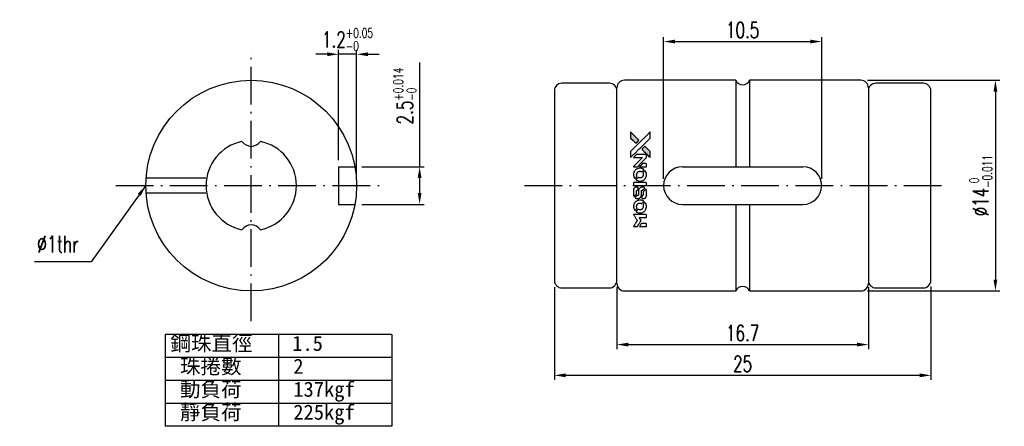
# Model space of a CAD drawing. Header units: millimetres. Extents: x 10 to 1135, y 20 to 449.
import ezdxf
from ezdxf.lldxf.tags import DXFTag

# ---------------------------------------------------------------- set-up
doc = ezdxf.new("R2010")
doc.units = ezdxf.units.MM
doc.linetypes.add('CL-5', pattern=[7.1, 5, -1, 0.1, -1])
doc.layers.get('0').update_dxf_attribs({"linetype": 'CONTINUOUS'})
doc.layers.get('DEFPOINTS').update_dxf_attribs({"linetype": 'CONTINUOUS'})
for name, color, linetype in [('CL', 1, 'CL-5'), ('DIM', 4, 'CONTINUOUS'), ('HID', 2, 'DASHED'), ('OUT', 3, 'CONTINUOUS')]:
    doc.layers.add(name, color=color, linetype=linetype)
doc.styles.add('DIM-7', font='SIMPLEX.shx', dxfattribs={"width": 0.7, "bigfont": 'chineset.shx'})
doc.styles.add('T', font='kaiu.ttf')
tags = doc.linetypes.add('DASHED', pattern=[25.72, 12.86, -12.86]).pattern_tags.tags
tags[6:7] = [DXFTag(74, 4), DXFTag(75, 0), DXFTag(340, '0'), DXFTag(46, 0.0), DXFTag(50, 0.0), DXFTag(44, 0.0), DXFTag(45, 0.0)]
tags[4:5] = [DXFTag(74, 4), DXFTag(75, 0), DXFTag(340, '0'), DXFTag(46, 0.0), DXFTag(50, 0.0), DXFTag(44, 0.0), DXFTag(45, 0.0)]
doc.dimstyles.new('CNS', dxfattribs={"dimtxt": 3.5, "dimasz": 2.5, "dimexe": 1, "dimexo": 1.5, "dimgap": 0.09, "dimtad": 0, "dimdsep": 46, "dimtxsty": 'DIM-7', "dimcen": 0.09, "dimclrd": 1, "dimclre": 1, "dimclrt": 4, "dimadec": 0, "dimazin": 0, "dimtfac": 1, "dimtix": 1, "dimtmove": 2, "dimatfit": 3, "dimfxl": 1, "dimtvp": 0.971429, "dimtolj": 1, "dimarcsym": 0})

# ---------------------------------------------------------------- blocks, each defined once
blk = doc.blocks.new('*D3')
at = {"layer": 'DEFPOINTS', "color": 0}
for p in [(45.128, 29.913), (70.131, 29.963), (70.131, 23.604)]:
    blk.add_point(p, dxfattribs=at)
at = {"layer": 'DIM', "color": 4, "lineweight": -2}
for p, q in [((45.128, 29.463), (45.128, 23.304)), ((70.131, 29.513), (70.131, 23.304)), ((45.878, 23.604), (69.381, 23.604))]:
    blk.add_line(p, q, dxfattribs=at)
at = {"layer": 'DIM', "color": 4}
for points in [[(45.878, 23.729), (45.878, 23.479), (45.128, 23.604)], [(69.381, 23.729), (69.381, 23.479), (70.131, 23.604)]]:
    blk.add_solid(points, dxfattribs=at)
at = {"layer": 'DIM', "color": 4, "insert": (57.629, 24.369), "char_height": 1.05, "attachment_point": 5, "style": 'DIM-7'}
blk.add_mtext('\\A1;25', dxfattribs=at)
blk = doc.blocks.new('*D7')
at = {"layer": 'DEFPOINTS', "color": 0}
for p in [(31.881, 37.463), (31.881, 34.963), (36.177, 34.963)]:
    blk.add_point(p, dxfattribs=at)
at = {"layer": 'DIM', "color": 4, "lineweight": -2}
for p, q in [((36.177, 44.403), (36.177, 37.463)), ((32.331, 37.463), (36.477, 37.463)), ((36.177, 36.713), (36.177, 35.713)), ((32.331, 34.963), (36.477, 34.963))]:
    blk.add_line(p, q, dxfattribs=at)
at = {"layer": 'DIM', "color": 4}
for points in [[(36.052, 36.713), (36.302, 36.713), (36.177, 37.463)], [(36.052, 35.713), (36.302, 35.713), (36.177, 34.963)]]:
    blk.add_solid(points, dxfattribs=at)
at = {"layer": 'DIM', "color": 4, "insert": (35.202, 42.164), "char_height": 1.05, "attachment_point": 5, "rotation": 90, "style": 'DIM-7'}
blk.add_mtext('\\A1;2.5{\\H0.630000;\\S+0.014^ -0;}', dxfattribs=at)
blk = doc.blocks.new('*D8')
at = {"layer": 'DEFPOINTS', "color": 0}
for p in [(30.793, 44.944), (30.793, 37.463), (31.993, 36.213)]:
    blk.add_point(p, dxfattribs=at)
at = {"layer": 'DIM', "color": 4, "lineweight": -2}
for p, q in [((30.793, 37.913), (30.793, 45.244)), ((31.993, 36.663), (31.993, 45.244)), ((30.043, 44.944), (29.293, 44.944)), ((31.993, 44.944), (30.793, 44.944)), ((32.743, 44.944), (33.493, 44.944))]:
    blk.add_line(p, q, dxfattribs=at)
at = {"layer": 'DIM', "color": 4}
for points in [[(30.043, 45.069), (30.043, 44.819), (30.793, 44.944)], [(32.743, 45.069), (32.743, 44.819), (31.993, 44.944)]]:
    blk.add_solid(points, dxfattribs=at)
at = {"layer": 'DIM', "color": 4, "insert": (31.393, 45.919), "char_height": 1.05, "attachment_point": 5, "style": 'DIM-7'}
blk.add_mtext('\\A1;1.2{\\H0.630000;\\S+0.05^ -0;}', dxfattribs=at)
blk = doc.blocks.new('*D9')
at = {"layer": 'DEFPOINTS', "color": 0}
for p in [(62.881, 45.789), (52.381, 36.213), (62.881, 36.213)]:
    blk.add_point(p, dxfattribs=at)
at = {"layer": 'DIM', "color": 4, "lineweight": -2}
for p, q in [((52.381, 36.663), (52.381, 46.089)), ((53.131, 45.789), (62.131, 45.789)), ((62.881, 36.663), (62.881, 46.089))]:
    blk.add_line(p, q, dxfattribs=at)
at = {"layer": 'DIM', "color": 4}
for points in [[(53.131, 45.914), (53.131, 45.664), (52.381, 45.789)], [(62.131, 45.914), (62.131, 45.664), (62.881, 45.789)]]:
    blk.add_solid(points, dxfattribs=at)
at = {"layer": 'DIM', "color": 4, "insert": (57.631, 46.554), "char_height": 1.05, "attachment_point": 5, "style": 'DIM-7'}
blk.add_mtext('\\A1;10.5', dxfattribs=at)
blk = doc.blocks.new('*D10')
at = {"layer": 'DEFPOINTS', "color": 0}
for p in [(65.481, 43.213), (65.481, 29.213), (74.418, 29.213)]:
    blk.add_point(p, dxfattribs=at)
at = {"layer": 'DIM', "color": 4, "lineweight": -2}
for p, q in [((65.931, 43.213), (74.718, 43.213)), ((74.418, 42.463), (74.418, 29.963)), ((65.931, 29.213), (74.718, 29.213))]:
    blk.add_line(p, q, dxfattribs=at)
at = {"layer": 'DIM', "color": 4}
for points in [[(74.293, 42.463), (74.543, 42.463), (74.418, 43.213)], [(74.293, 29.963), (74.543, 29.963), (74.418, 29.213)]]:
    blk.add_solid(points, dxfattribs=at)
at = {"layer": 'DIM', "color": 4, "insert": (73.443, 36.213), "char_height": 1.05, "attachment_point": 5, "rotation": 90, "style": 'DIM-7'}
blk.add_mtext('\\A1;%%c14{\\H0.630000;\\S 0^ -0.011;}', dxfattribs=at)
blk = doc.blocks.new('*D12')
at = {"layer": 'DEFPOINTS', "color": 0}
for p in [(49.278, 29.913), (65.981, 29.913), (65.981, 25.648)]:
    blk.add_point(p, dxfattribs=at)
at = {"layer": 'DIM', "color": 4, "lineweight": -2}
for p, q in [((49.278, 29.463), (49.278, 25.348)), ((65.981, 29.463), (65.981, 25.348)), ((50.028, 25.648), (65.231, 25.648))]:
    blk.add_line(p, q, dxfattribs=at)
at = {"layer": 'DIM', "color": 4}
for points in [[(50.028, 25.773), (50.028, 25.523), (49.278, 25.648)], [(65.231, 25.773), (65.231, 25.523), (65.981, 25.648)]]:
    blk.add_solid(points, dxfattribs=at)
at = {"layer": 'DIM', "color": 4, "insert": (57.629, 26.413), "char_height": 1.05, "attachment_point": 5, "style": 'DIM-7'}
blk.add_mtext('\\A1;16.7', dxfattribs=at)
blk = doc.blocks.new('A$C21952746')
at = {"linetype": 'Continuous'}
h = blk.add_hatch(color=256, dxfattribs=at)
h.dxf.hatch_style = 1
h.paths.add_polyline_path([(3147, 747), (3045, 747), (2943, 747), (2856, 658, 0.000288), (2822, 624, 0.000479), (2794, 596, 0.000013), (2768, 570, 0.197177), (2768, 570, 0.197497), (2768, 569, 0.00004), (2783, 554, 0.000834), (2799, 538, 0.000506), (2818, 519), (2869, 468), (3008, 607)])
h.paths.add_polyline_path([(2393, 93, -0.000529), (2343, 93, -0.002425), (2314, 93, -0.000493), (2294, 93, -0.410182), (2293, 94, -0.197527), (2294, 95, -0.000077), (2332, 134, -0.000692), (2389, 191, -0.000108), (2500, 303, -0.000351), (2526, 329, -0.000582), (2549, 351, -0.000019), (2569, 371, -0.198396), (2569, 372, -0.19758), (2569, 371, -0.000035), (2584, 357, -0.000789), (2601, 340, -0.000476), (2620, 321), (2670, 271), (2581, 182), (2493, 93)])
for points in [[(2413, 624, -0.000056), (2473, 563, -0.000021), (2559, 478, -0.000021), (2652, 385, -0.000025), (2739, 297), (2943, 93), (3044, 93), (3145, 93), (3009, 230, 0.000274), (2943, 296, 0.000123), (2857, 383, 0.000121), (2766, 475, 0.000165), (2683, 557), (2494, 747), (2392, 747), (2291, 747)], [(2856, 658, 0.000288), (2822, 624, 0.000479), (2794, 596, 0.000013), (2768, 570, 0.197177), (2768, 570, 0.197497), (2768, 569, 0.00004), (2783, 554, 0.000836), (2799, 538, 0.000505), (2818, 519), (2869, 468), (3008, 607), (3147, 747), (3045, 747), (2943, 747)], [(0, 584), (0, 519), (18, 508, -0.000297), (29, 501, -0.000037), (52, 487, -0.000043), (80, 470, -0.000036), (111, 451, 0.000044), (140, 433, 0.000063), (166, 417, 0.000035), (188, 404, 0.0009), (194, 400), (203, 395), (214, 402, 0.001175), (221, 406, 0.000208), (233, 413, 0.000225), (247, 422, 0.000203), (262, 432, -0.000711), (276, 440, -0.001119), (288, 448, -0.000263), (299, 455, -0.04589), (300, 455, -0.519312), (301, 454, -0.001914), (302, 437, -0.003124), (302, 408, -0.000285), (302, 337), (302, 219), (343, 219, 0.001727), (373, 219, 0.025279), (383, 219, 0.073886), (390, 221, 0.07426), (395, 224, 0.03264), (396, 225, 0.01784), (398, 227, 0.017712), (399, 229, 0.026854), (400, 231), (403, 235), (403, 442), (403, 649), (401, 647, -0.004595), (399, 646, -0.00016), (393, 642, -0.000298), (385, 638, -0.000208), (377, 633, 0.000986), (352, 617, 0.00025), (312, 592, 0.000268), (270, 566, 0.000436), (234, 543, -0.002932), (222, 535, -0.004718), (212, 529, -0.001113), (203, 524, -0.227179), (202, 524, -0.045982), (201, 524, -0.000145), (188, 532, -0.000825), (175, 540, -0.000517), (159, 550, 0.000056), (104, 584, 0.000289), (74, 603, 0.000481), (51, 617, 0.000418), (28, 631), (0, 648)], [(0, 333), (0, 219), (42, 219, 0.000842), (68, 219, 0.010591), (78, 219, 0.028995), (84, 219, 0.069543), (87, 221, 0.051063), (91, 223, 0.039932), (95, 226, 0.039414), (98, 230, 0.045845), (100, 233, 0.094811), (101, 237, 0.007124), (101, 249, 0.004713), (101, 268, 0.000534), (101, 311), (101, 385), (91, 391, 0.000828), (60, 410, 0.000879), (31, 428, 0.000048), (1, 446, 0.137596), (0, 447, 0.413028), (0, 446, 0.000016), (0, 413, 0.000623), (0, 376, 0.000374)], [(494, 559, 0.064158), (468, 510, 0.06356), (455, 455, 0.064004), (456, 399, 0.066747), (471, 345, 0.04321), (489, 312, 0.044737), (513, 283, 0.044901), (541, 258, 0.044184), (573, 239, 0.026293), (598, 229, 0.033344), (621, 222, 0.033227), (646, 219, 0.025815), (673, 218, 0.023119), (698, 220, 0.031044), (721, 224, 0.031337), (743, 231, 0.024258), (766, 241, 0.015622), (774, 245, 0.008495), (784, 251, 0.008415), (793, 257, 0.020814), (799, 262), (802, 264), (772, 295, 0.002843), (748, 318, 0.033917), (739, 327, 0.087906), (732, 330, 0.073302), (723, 332, 0.022047), (719, 331, 0.026465), (715, 331, 0.022233), (711, 330, 0.009985), (706, 328, -0.039011), (686, 323, -0.044398), (666, 322, -0.045096), (647, 324, -0.04265), (628, 329, -0.071154), (601, 344, -0.068827), (579, 365, -0.068713), (564, 392, -0.070507), (557, 422, -0.028605), (557, 435, -0.031418), (558, 447, -0.031044), (560, 460, -0.02668), (564, 472, 0.038913), (567, 479, 0.043732), (568, 487, 0.047754), (567, 494, 0.075756), (566, 499, 0.07294), (564, 502, 0.003456), (556, 510, 0.005023), (546, 521, 0.002422), (532, 535, 0.000819), (520, 547, 0.001349), (510, 557, 0.0001), (500, 566, 0.205335), (500, 567, 0.219821), (500, 566, 0.002494), (498, 564, 0.007089), (496, 562, 0.004494)], [(646, 646, 0.024131), (627, 644, 0.022344), (609, 639, 0.021883), (590, 633, 0.020884), (572, 625, 0.010669), (562, 619, 0.010389), (552, 613, 0.010913), (543, 608, 0.022227), (536, 603), (534, 601), (566, 569, 0.002452), (579, 556, 0.003628), (590, 546, 0.001662), (600, 536, 0.070159), (602, 535, 0.047671), (604, 534, 0.018624), (607, 534, 0.017921), (610, 533, 0.018804), (613, 533, 0.018255), (617, 533, 0.041312), (620, 533, 0.037164), (623, 534, 0.012342), (627, 536, -0.015101), (638, 540, -0.035998), (646, 542, -0.033244), (655, 543, -0.011249), (669, 543, -0.004059), (679, 543, -0.019693), (685, 543, -0.027943), (690, 542, -0.014411), (696, 540, -0.033089), (711, 535, -0.033887), (724, 528, -0.034021), (737, 520, -0.033942), (748, 510, -0.02816), (758, 498, -0.035032), (766, 486, -0.035269), (772, 473, -0.029196), (777, 459, -0.037862), (780, 442, -0.043657), (780, 426, -0.043064), (778, 410, -0.035184), (772, 393, 0.033699), (770, 386, 0.052815), (769, 378, 0.059167), (769, 372, 0.058972), (771, 366, 0.059208), (774, 361, 0.021125), (780, 355, 0.008691), (790, 345, 0.000851), (814, 321, 0.001873), (826, 309, 0.013884), (832, 303, 0.022355), (836, 300, 0.341453), (837, 301, 0.073011), (841, 304, 0.004587), (848, 315, 0.00748), (855, 327, 0.016837), (860, 336, 0.028606), (870, 359, 0.031352), (877, 381, 0.031004), (881, 405, 0.0268), (882, 430, 0.026698), (881, 457, 0.03002), (877, 482, 0.030357), (869, 506, 0.028554), (859, 530, 0.062944), (830, 574, 0.062206), (790, 610, 0.062448), (743, 634, 0.064355), (692, 646, 0.017377), (682, 647, 0.008369), (669, 647, 0.008367), (656, 647, 0.01757)], [(947, 370, 0.065483), (942, 367, 0.053271), (938, 363, 0.052018), (934, 359, 0.0556), (931, 353, 0.036839), (930, 350, 0.026922), (930, 346, 0.016905), (930, 340, 0.004317), (930, 332, 0.016369), (930, 313, 0.029936), (932, 298, 0.03418), (936, 285, 0.031327), (941, 272, 0.046935), (951, 256, 0.054053), (963, 243, 0.053701), (977, 233, 0.045364), (995, 225, 0.032479), (1010, 221, 0.03386), (1025, 219, 0.013578), (1050, 219, 0.001155), (1113, 219, 0.000413), (1166, 219, 0.005008), (1187, 219, 0.013199), (1199, 220, 0.033956), (1207, 221, 0.013909), (1216, 223, 0.010864), (1225, 226, 0.010938), (1234, 229, 0.028702), (1239, 232), (1244, 234), (1201, 278), (1158, 322), (1107, 322, -0.001504), (1085, 322, -0.00328), (1069, 322, -0.001901), (1056, 322, -0.061333), (1053, 323, -0.063621), (1048, 324, -0.048633), (1044, 327, -0.046769), (1040, 331, -0.047961), (1038, 336, -0.02678), (1036, 340, -0.050957), (1035, 343, -0.029398), (1035, 347, -0.00401), (1034, 357), (1034, 372), (993, 372, 0.001061), (969, 371, 0.009147), (958, 371, 0.020721), (952, 371, 0.051619)], [(953, 591, 0.023289), (946, 581, 0.026845), (941, 571, 0.026047), (937, 560, 0.019751), (933, 547, 0.013249), (932, 540, 0.025169), (931, 534, 0.016532), (931, 527, 0.002937), (931, 514, 0.003317), (931, 501, 0.011808), (931, 494, 0.01777), (931, 488, 0.021476), (932, 483, 0.04325), (939, 460, 0.045753), (950, 439, 0.04649), (965, 421, 0.047672), (982, 406, 0.025315), (989, 401, 0.015208), (998, 396, 0.01512), (1008, 392, 0.022488), (1017, 389, 0.027857), (1030, 385, 0.034138), (1043, 383, 0.014286), (1063, 383, 0.00124), (1113, 383, -0.00103), (1144, 382, -0.002552), (1166, 382, -0.001594), (1184, 382, -0.047676), (1188, 381, -0.085307), (1195, 378, -0.097789), (1201, 373, -0.085947), (1205, 366, -0.051339), (1207, 356, 0.014634), (1207, 352, 0.015028), (1208, 349, 0.014927), (1208, 346, 0.059415), (1209, 345, 0.070595), (1212, 341, 0.00028), (1247, 305, 0.000111), (1283, 268, 0.200239), (1285, 268, 0.268906), (1286, 268, 0.001866), (1291, 277, 0.007532), (1296, 286, 0.017818), (1299, 292, 0.013256), (1302, 299, 0.011636), (1304, 307, 0.011528), (1307, 315, 0.012303), (1309, 323, 0.0423), (1310, 335, 0.013657), (1311, 353, 0.013857), (1310, 371, 0.037428), (1308, 384, 0.014927), (1306, 393, 0.0122), (1303, 402, 0.012518), (1300, 410, 0.023062), (1297, 417, 0.065961), (1281, 441, 0.06055), (1258, 461, 0.059676), (1231, 475, 0.060497), (1202, 483, 0.025683), (1196, 483, 0.001528), (1177, 483, 0.002124), (1153, 483, 0.001173), (1123, 484, -0.000809), (1072, 484, -0.017164), (1057, 484, -0.063931), (1048, 486, -0.108429), (1043, 489, -0.052941), (1039, 493, -0.063675), (1037, 498, -0.050562), (1036, 503, -0.020337), (1035, 511, 0.009897), (1035, 515, 0.016482), (1034, 519, 0.019019), (1033, 522, 0.06043), (1033, 524, 0.076267), (1029, 529, 0.00054), (996, 562, 0.000307), (961, 596, 0.142594), (959, 597, 0.232419), (958, 597, 0.022995), (956, 596, 0.024627), (955, 594, 0.015407)], [(1047, 647, 0.018538), (1040, 646, 0.010695), (1032, 645, 0.01068), (1025, 643, 0.017678), (1018, 641, 0.013849), (1011, 638, 0.011814), (1004, 635, 0.004513), (997, 632, 0.290035), (996, 631, 0.196418), (996, 630, 0.000124), (1009, 618, 0.001477), (1022, 604, 0.000898), (1039, 587), (1082, 545), (1135, 544, -0.001471), (1175, 544, -0.028714), (1188, 543, -0.097073), (1195, 541, -0.084199), (1201, 536, -0.042698), (1204, 532, -0.053912), (1206, 528, -0.051004), (1207, 524, -0.032967), (1207, 518, 0.00807), (1207, 516, 0.003023), (1207, 512, 0.002994), (1207, 508, 0.003629), (1208, 504), (1208, 495), (1249, 495, 0.001618), (1269, 495, 0.005206), (1282, 495, 0.00535), (1291, 495, 0.060675), (1294, 496, 0.048484), (1296, 497, 0.02389), (1299, 498, 0.022812), (1301, 500, 0.02462), (1303, 502, 0.061781), (1307, 507, 0.080179), (1310, 512, 0.048561), (1311, 520, 0.010021), (1311, 534, 0.016602), (1310, 554, 0.031409), (1308, 569, 0.036474), (1305, 582, 0.03439), (1299, 595, 0.065928), (1285, 615, 0.069066), (1266, 631, 0.065697), (1243, 641, 0.051559), (1216, 646, 0.020904), (1202, 647, 0.000451), (1131, 647, 0.000419), (1060, 647, 0.022759)], [(1360, 433), (1361, 219), (1403, 219), (1445, 219), (1450, 222, 0.071429), (1454, 225, 0.054799), (1457, 229, 0.053585), (1460, 234, 0.060698), (1461, 239, 0.033975), (1462, 248, 0.000112), (1462, 357, 0.000726), (1462, 464, 0.001084), (1461, 557), (1461, 648), (1410, 648), (1360, 648)], [(1552, 559, 0.018008), (1546, 550, 0.009842), (1539, 538, 0.009807), (1532, 526, 0.015716), (1527, 515, 0.048467), (1515, 477, 0.045841), (1511, 436, 0.046006), (1513, 395, 0.049638), (1524, 357, 0.064819), (1550, 307, 0.06695), (1588, 266, 0.066691), (1636, 236, 0.063505), (1691, 220, 0.03135), (1705, 218, 0.010439), (1725, 218, 0.010391), (1746, 218, 0.032408), (1759, 220, 0.015696), (1776, 223, 0.018095), (1791, 227, 0.018551), (1805, 233, 0.018352), (1820, 239, 0.015568), (1829, 244, 0.009832), (1839, 250, 0.009795), (1849, 257, 0.023727), (1856, 262), (1859, 264), (1828, 295, 0.001528), (1811, 313, 0.010022), (1802, 322, 0.019586), (1796, 326, 0.061865), (1792, 329, 0.055054), (1785, 331, 0.061607), (1778, 332, 0.048725), (1771, 331, 0.020221), (1761, 328, -0.017722), (1750, 325, -0.02685), (1740, 323, -0.02759), (1730, 322, -0.020233), (1719, 322, -0.04793), (1699, 325, -0.048386), (1679, 332, -0.047866), (1661, 342, -0.044964), (1645, 356, -0.04333), (1631, 373, -0.050921), (1622, 391, -0.051473), (1616, 411, -0.0459), (1614, 432, -0.019014), (1614, 442, -0.024114), (1616, 451, -0.025081), (1618, 460, -0.023892), (1620, 469, 0.008624), (1623, 475, 0.026486), (1624, 480, 0.035074), (1625, 484, 0.02756), (1625, 489, 0.087163), (1624, 496, 0.073291), (1620, 503, 0.028074), (1611, 512, 0.002594), (1589, 535), (1557, 567)], [(1702, 646, 0.023681), (1684, 644, 0.022402), (1666, 639, 0.021929), (1649, 633, 0.020503), (1631, 625, 0.013745), (1621, 620, 0.009767), (1610, 614, 0.009658), (1601, 607, 0.027804), (1594, 602), (1592, 600), (1623, 569, 0.002053), (1638, 554, 0.006738), (1649, 544, 0.007826), (1656, 538, 0.063909), (1659, 535, 0.061532), (1665, 533, 0.068674), (1671, 533, 0.052072), (1678, 534, 0.019648), (1687, 537, -0.018366), (1698, 540, -0.0288), (1708, 542, -0.029061), (1718, 543, -0.019155), (1730, 543, -0.053809), (1755, 540, -0.058833), (1778, 531, -0.058566), (1799, 516, -0.052525), (1816, 498, -0.044733), (1826, 481, -0.040573), (1833, 463, -0.041123), (1837, 445, -0.04951), (1838, 427, -0.017369), (1837, 418, -0.024255), (1835, 411, -0.023787), (1833, 403, -0.015798), (1830, 395, 0.010631), (1828, 390, 0.033653), (1827, 386, 0.037806), (1827, 383, 0.016307), (1827, 378, 0.068179), (1828, 369, 0.095747), (1831, 362, 0.033418), (1840, 352, 0.002133), (1867, 325, 0.001452), (1883, 310, 0.012393), (1890, 304, 0.020479), (1894, 301, 0.344362), (1896, 301, 0.074287), (1899, 304, 0.005454), (1906, 316, 0.008391), (1914, 328, 0.017097), (1919, 338, 0.027375), (1928, 358, 0.02835), (1934, 379, 0.027723), (1938, 401, 0.023913), (1940, 425, 0.027047), (1939, 453, 0.031685), (1935, 479, 0.032425), (1928, 504, 0.031013), (1918, 528, 0.037914), (1901, 557, 0.040153), (1880, 583, 0.039834), (1855, 604, 0.036173), (1826, 623, 0.040752), (1798, 635, 0.035885), (1766, 644, 0.035491), (1734, 647, 0.037615)], [(1990, 585), (1990, 520), (2141, 369), (2292, 219), (2334, 219, 0.0008), (2360, 219, 0.010795), (2370, 219, 0.030495), (2376, 220, 0.080372), (2380, 221, 0.03816), (2383, 224, 0.041799), (2386, 226, 0.042486), (2389, 229, 0.042078), (2391, 233, 0.099276), (2392, 238, 0.003302), (2392, 259, 0.002586), (2392, 296, 0.000204), (2392, 393), (2392, 549), (2342, 599), (2292, 649), (2291, 499), (2291, 349), (2143, 498, 0.000253), (2086, 554, 0.000412), (2038, 603, 0.000041), (1995, 646, 0.041338), (1993, 648), (1990, 650)], [(1990, 332), (1990, 218), (2032, 219), (2075, 219), (2080, 222, 0.03146), (2082, 224, 0.026444), (2084, 226, 0.026444), (2086, 228, 0.031457), (2087, 230), (2091, 235), (2091, 291), (2091, 347), (2041, 396, 0.000745), (2022, 415, 0.001228), (2006, 431, 0.000087), (1991, 445, 0.195134), (1991, 446, 0.412117), (1990, 445, 0.000048), (1990, 412, 0.00109), (1990, 376, 0.000653)], [(2500, 303, 0.000108), (2389, 191, 0.000692), (2332, 134, 0.000077), (2294, 95, 0.197527), (2293, 94, 0.410182), (2294, 93, 0.000493), (2314, 93, 0.002424), (2343, 93, 0.000529), (2393, 93), (2493, 93), (2581, 182), (2670, 271), (2620, 321, 0.000476), (2601, 340, 0.000789), (2584, 357, 0.000035), (2569, 371, 0.19758), (2569, 372, 0.198396), (2569, 371, 0.000019), (2549, 351, 0.000582), (2526, 329, 0.000351)]]:
    blk.add_lwpolyline(points, format="xyb", close=True)

msp = doc.modelspace()

# ---------------------------------------------------------------- linework, layer by layer
at = {"layer": 'CL', "ltscale": 0.5}
for p, q in [((24.993, 27.213), (24.993, 45.213)), ((15.993, 36.213), (33.993, 36.213)), ((43.141, 36.213), (71.221, 36.213))]:
    msp.add_line(p, q, dxfattribs=at)
at = {"layer": 'DIM'}
for p, q in [((34.324, 26.315), (19.275, 26.315)), ((19.275, 26.315), (19.275, 20.215)), ((26.8, 26.315), (26.8, 20.215)), ((34.324, 26.315), (34.324, 20.215)), ((34.324, 24.79), (19.275, 24.79)), ((34.324, 23.265), (19.275, 23.265)), ((34.324, 21.74), (19.275, 21.74)), ((34.324, 20.215), (19.275, 20.215))]:
    msp.add_line(p, q, dxfattribs=at)
at = {"layer": 'HID', "ltscale": 0.05}
for p, q in [((30.793, 37.463), (30.793, 34.963)), ((30.793, 37.463), (31.881, 37.463)), ((21.985, 36.713), (18.011, 36.713)), ((21.985, 35.713), (18.011, 35.713)), ((30.793, 34.963), (31.881, 34.963))]:
    msp.add_line(p, q, dxfattribs=at)
at = {"layer": 'OUT'}
for p, q in [((57.173, 43.213), (49.778, 43.213)), ((65.481, 43.213), (58.089, 43.213)), ((45.128, 42.513), (45.128, 29.913)), ((48.778, 43.013), (45.628, 43.013)), ((49.278, 29.713), (49.278, 42.713)), ((65.981, 42.713), (65.981, 29.713)), ((69.631, 43.013), (66.481, 43.013)), ((70.131, 29.913), (70.131, 42.513)), ((45.628, 29.413), (48.778, 29.413)), ((49.778, 29.213), (57.173, 29.213)), ((58.089, 29.213), (65.481, 29.213)), ((66.481, 29.413), (69.631, 29.413))]:
    msp.add_line(p, q, dxfattribs=at)
at = {"layer": 'OUT', "color": 3, "linetype": 'Continuous'}
for p, q in [((57.173, 43.213), (57.173, 37.463)), ((57.173, 43.213), (57.173, 37.463)), ((58.089, 43.213), (58.089, 37.463)), ((53.631, 37.463), (61.631, 37.463)), ((53.631, 34.963), (61.631, 34.963)), ((57.173, 34.963), (57.173, 29.213)), ((58.089, 34.963), (58.089, 29.213)), ((57.173, 33.076), (57.173, 29.213))]:
    msp.add_line(p, q, dxfattribs=at)
msp.add_circle((24.993, 36.213), 7, dxfattribs=at)
at = {"layer": 'OUT'}
for centre, radius, start, end in [((49.778, 42.713), 0.5, 90, 180), ((65.481, 42.713), 0.5, 0, 90), ((45.628, 42.513), 0.5, 90, 180), ((48.778, 42.513), 0.5, 0, 90), ((66.481, 42.513), 0.5, 90, 180), ((69.631, 42.513), 0.5, 0, 90), ((24.993, 36.213), 3, 101.76905, 258.23095), ((25.051, 39.657), 0.84, 217.12463, 266.05091), ((24.936, 39.657), 0.84, 273.94909, 322.87537), ((24.993, 36.213), 3, 281.76646, 78.23095), ((25.051, 32.769), 0.84, 93.94909, 142.87537), ((24.936, 32.769), 0.84, 37.12463, 86.05091), ((45.628, 29.913), 0.5, 180, 270), ((48.778, 29.913), 0.5, 270, 0), ((49.778, 29.713), 0.5, 180, 270), ((65.481, 29.713), 0.5, 270, 0), ((66.481, 29.913), 0.5, 180, 270), ((69.631, 29.913), 0.5, 270, 0)]:
    msp.add_arc(centre, radius, start, end, dxfattribs=at)
at = {"layer": 'OUT', "color": 3, "linetype": 'Continuous'}
for centre, radius, start, end in [((57.631, 43.413), 0.5, 203.57818, 336.42182), ((53.631, 36.213), 1.25, 90, 270), ((61.631, 36.213), 1.25, 270, 90), ((57.631, 29.013), 0.5, 23.57818, 156.42182)]:
    msp.add_arc(centre, radius, start, end, dxfattribs=at)

# ---------------------------------------------------------------- block references
at = {"layer": 'DIM', "xscale": 0.002, "yscale": 0.002, "zscale": 0.002, "rotation": 90}
msp.add_blockref('A$C21952746', (51.677, 33.492), dxfattribs=at)

# ---------------------------------------------------------------- texts
at = {"layer": 'DIM', "style": 'T'}
for s, p in [('鋼珠直徑', (19.628, 25.232)), ('1.5', (27.714, 25.232)), ('珠捲數', (20.263, 23.707)), ('2', (27.788, 23.707)), ('動負荷', (20.263, 22.182)), ('137kgf', (27.788, 22.182)), ('靜負荷', (20.263, 20.657)), ('225kgf', (27.788, 20.657))]:
    msp.add_text(s, height=1, dxfattribs=at).set_placement(p)
at = {"layer": 'DIM', "color": 4, "insert": (13.539, 31.775), "char_height": 1.1, "attachment_point": 9, "style": 'DIM-7'}
msp.add_mtext('%%C1thr', dxfattribs=at)

# ---------------------------------------------------------------- dimensions: what is measured, and where the dimension line sits
at = {"layer": 'DIM'}
for base, p1, p2, override, picture, middle in [((62.881, 45.789), (52.381, 36.213), (62.881, 36.213), {"dimscale": 0.3, "dimgap": 0.8, "dimtad": 1, "dimclrd": 4, "dimclre": 4, "dimadec": 2, "dimazin": 2, "dimtm": 1e-09, "dimtfac": 0.6, "dimtmove": 1}, '*D9', (57.631, 46.554)), ((30.793, 44.944), (31.993, 36.213), (30.793, 37.463), {"dimscale": 0.3, "dimgap": 0.8, "dimtad": 1, "dimclrd": 4, "dimclre": 4, "dimadec": 2, "dimazin": 2, "dimtol": 1, "dimlim": 0, "dimtp": 0.05, "dimtm": 1e-09, "dimtfac": 0.6, "dimtmove": 1}, '*D8', (31.393, 45.919)), ((70.131, 23.604), (45.128, 29.913), (70.131, 29.963), {"dimscale": 0.3, "dimgap": 0.8, "dimtad": 1, "dimclrd": 4, "dimclre": 4, "dimadec": 2, "dimazin": 2, "dimtm": 1e-09, "dimtfac": 0.6, "dimtmove": 1}, '*D3', (57.629, 24.369)), ((65.981, 25.648), (49.278, 29.913), (65.981, 29.913), {"dimscale": 0.3, "dimgap": 0.8, "dimtad": 1, "dimclrd": 4, "dimclre": 4, "dimadec": 2, "dimazin": 2, "dimtm": 1e-09, "dimtfac": 0.6, "dimtmove": 1}, '*D12', (57.629, 26.413))]:
    dim = msp.add_linear_dim(base=base, p1=p1, p2=p2, dimstyle='CNS', override=override, dxfattribs=at)
    dim.commit()
    dim.dimension.update_dxf_attribs({"geometry": picture, "text_midpoint": middle})
dim = msp.add_linear_dim(base=(36.177, 34.963), p1=(31.881, 37.463), p2=(31.881, 34.963), angle=270, dimstyle='CNS', override={"dimscale": 0.3, "dimgap": 0.8, "dimtad": 1, "dimclrd": 4, "dimclre": 4, "dimadec": 2, "dimazin": 2, "dimtol": 1, "dimlim": 0, "dimtp": 0.014, "dimtm": 1e-09, "dimtfac": 0.6, "dimtdec": 3, "dimtmove": 1}, dxfattribs=at)
dim.commit()
dim.dimension.update_dxf_attribs({"geometry": '*D7', "text_midpoint": (35.202, 42.164), "dimtype": 160})
dim = msp.add_linear_dim(base=(74.418, 29.213), p1=(65.481, 43.213), p2=(65.481, 29.213), angle=90, text='%%c<>', dimstyle='CNS', override={"dimscale": 0.3, "dimgap": 0.8, "dimtad": 1, "dimclrd": 4, "dimclre": 4, "dimadec": 2, "dimazin": 2, "dimtol": 1, "dimlim": 0, "dimtm": 0.011, "dimtfac": 0.6, "dimtdec": 3, "dimtmove": 1}, dxfattribs=at)
dim.commit()
dim.dimension.update_dxf_attribs({"geometry": '*D10', "text_midpoint": (73.443, 36.213)})

# ---------------------------------------------------------------- leaders
at = {"layer": 'DIM', "annotation_type": 0, "has_hookline": 1, "hookline_direction": 1, "text_width": 2.787}
msp.add_leader([(17.993, 36.213), (14.374, 31.141), (13.624, 31.141)], dimstyle='CNS', override={"dimscale": 0.3, "dimgap": 0.8, "dimtad": 1, "dimclrd": 4, "dimclre": 4, "dimadec": 2, "dimazin": 2, "dimtm": 1e-09, "dimtfac": 0.6, "dimtmove": 1}, dxfattribs=at)

doc.saveas('drawing.dxf')
